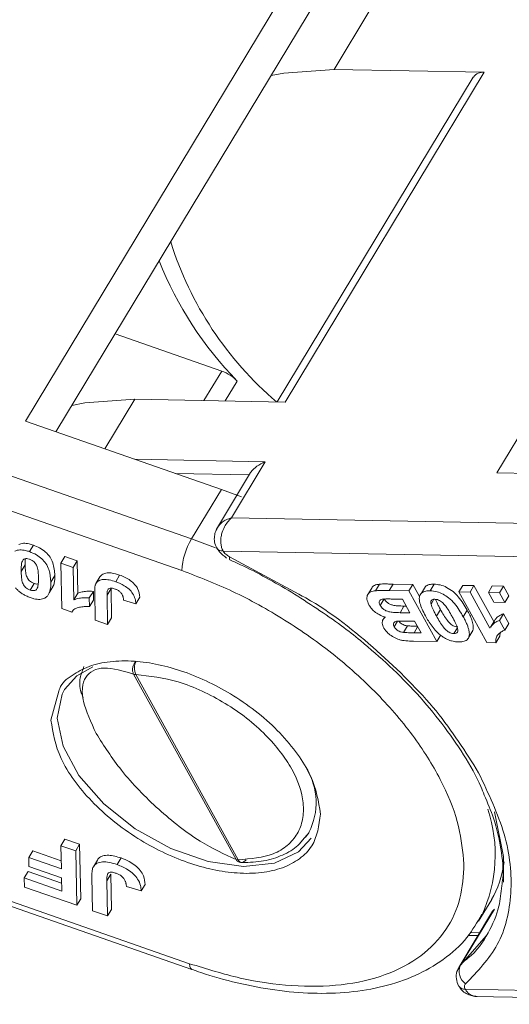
# Model space of a CAD drawing. Header units: millimetres. Extents: x 2698 to 3057, y -367 to -114.
# Tile 39 of 63: x 2898 to 2906, y -176 to -160. Entities that reach past the tile are written whole.
import ezdxf

# ---------------------------------------------------------------- set-up
doc = ezdxf.new("R2010")
doc.units = ezdxf.units.MM

msp = doc.modelspace()

# ---------------------------------------------------------------- linework, layer by layer
at = {"color": 7, "linetype": 'Continuous', "lineweight": 15}
for p, q in [((2902.52, -158.546), (2897.797, -166.377)), ((2898.315, -166.558), (2902.868, -159.009)), ((2903.027, -160.411), (2903.634, -159.404)), ((2910.508, -159.422), (2905.785, -167.252)), ((2902.2, -166.053), (2905.573, -160.459)), ((2905.573, -160.459), (2903.027, -160.411)), ((2905.388, -160.539), (2902.064, -166.05)), ((2899.317, -164.897), (2901.124, -165.527)), ((2900.612, -168.374), (2892.859, -165.67)), ((2901.124, -165.527), (2900.823, -166.027)), ((2901.185, -166.033), (2901.388, -165.697)), ((2899.145, -166.847), (2899.653, -166.004)), ((2899.653, -166.004), (2902.2, -166.053)), ((2892.55, -166.156), (2900.448, -168.91)), ((2897.797, -166.377), (2901.118, -167.535)), ((2901.862, -167.065), (2899.649, -167.022)), ((2901.288, -168.015), (2901.862, -167.065)), ((2900.335, -167.262), (2901.592, -167.286)), ((2901.613, -167.25), (2901.035, -168.208)), ((2905.785, -167.252), (2908.774, -167.309)), ((2901.118, -167.535), (2900.612, -168.374)), ((2901.118, -167.535), (2901.459, -167.662)), ((2908.268, -168.148), (2901.288, -168.015)), ((2897.864, -168.59), (2897.931, -168.478)), ((2900.612, -168.374), (2901.018, -168.527)), ((2898.397, -168.786), (2898.465, -168.674)), ((2898.674, -168.747), (2898.465, -168.674)), ((2901.147, -168.579), (2908.258, -168.714)), ((2902.43, -169.311), (2901.258, -168.675)), ((2897.725, -168.928), (2897.792, -168.816)), ((2898.413, -169.555), (2898.397, -168.786)), ((2898.397, -168.786), (2898.607, -168.859)), ((2898.607, -168.859), (2898.674, -168.747)), ((2898.685, -169.295), (2898.674, -168.747)), ((2898.295, -168.993), (2898.227, -169.105)), ((2898.607, -168.859), (2898.618, -169.406)), ((2898.992, -169.13), (2899.06, -169.018)), ((2899.327, -169.1), (2899.394, -168.988)), ((2897.877, -169.241), (2897.944, -169.129)), ((2898.201, -169.287), (2898.269, -169.176)), ((2903.73, -169.252), (2903.797, -169.141)), ((2904.032, -169.139), (2903.964, -169.251)), ((2904.363, -169.146), (2904.032, -169.139)), ((2904.296, -169.257), (2904.363, -169.146)), ((2904.478, -169.353), (2904.363, -169.146)), ((2904.578, -169.181), (2904.51, -169.293)), ((2904.657, -169.253), (2904.724, -169.142)), ((2905.143, -169.274), (2905.211, -169.162)), ((2905.399, -169.165), (2905.211, -169.162)), ((2905.332, -169.277), (2905.399, -169.165)), ((2905.736, -169.776), (2905.399, -169.165)), ((2905.643, -169.283), (2905.71, -169.171)), ((2905.898, -169.175), (2905.71, -169.171)), ((2905.831, -169.287), (2905.898, -169.175)), ((2905.99, -169.34), (2905.898, -169.175)), ((2898.618, -169.406), (2898.685, -169.295)), ((2898.88, -169.375), (2898.948, -169.263)), ((2898.951, -169.411), (2898.948, -169.263)), ((2898.981, -169.753), (2898.972, -169.268)), ((2899.18, -169.328), (2899.248, -169.216)), ((2899.18, -169.328), (2899.19, -169.826)), ((2899.258, -169.714), (2899.248, -169.216)), ((2903.666, -169.207), (2903.598, -169.319)), ((2904.296, -169.257), (2903.964, -169.251)), ((2904.296, -169.257), (2904.769, -170.115)), ((2905.617, -170.131), (2905.143, -169.274)), ((2905.143, -169.274), (2905.332, -169.277)), ((2905.332, -169.277), (2905.669, -169.888)), ((2905.643, -169.283), (2905.831, -169.287)), ((2905.734, -169.448), (2905.643, -169.283)), ((2905.831, -169.287), (2905.922, -169.452)), ((2905.922, -169.452), (2905.99, -169.34)), ((2898.88, -169.375), (2898.883, -169.523)), ((2898.883, -169.523), (2898.951, -169.411)), ((2899.668, -169.474), (2899.459, -169.411)), ((2899.668, -169.474), (2899.736, -169.362)), ((2903.809, -169.501), (2903.877, -169.39)), ((2903.994, -169.393), (2904.186, -169.397)), ((2904.146, -169.625), (2904.213, -169.513)), ((2904.186, -169.397), (2904.314, -169.628)), ((2904.251, -169.513), (2904.213, -169.513)), ((2904.672, -169.478), (2904.72, -169.398)), ((2905.922, -169.452), (2905.734, -169.448)), ((2898.413, -169.555), (2898.581, -169.614)), ((2904.314, -169.628), (2904.146, -169.625)), ((2904.765, -169.685), (2904.832, -169.573)), ((2905.285, -169.583), (2905.218, -169.695)), ((2905.832, -169.755), (2905.899, -169.643)), ((2905.99, -169.808), (2905.899, -169.643)), ((2899.19, -169.826), (2898.981, -169.753)), ((2899.19, -169.826), (2899.258, -169.714)), ((2903.855, -169.749), (2903.851, -169.754)), ((2903.887, -169.695), (2903.865, -169.731)), ((2904.046, -169.863), (2904.103, -169.769)), ((2904.203, -169.96), (2904.271, -169.848)), ((2904.256, -169.768), (2904.393, -169.771)), ((2904.393, -169.771), (2904.502, -169.969)), ((2905.745, -169.761), (2905.678, -169.873)), ((2905.832, -169.755), (2905.923, -169.919)), ((2905.923, -169.919), (2905.99, -169.808)), ((2904.383, -169.966), (2904.444, -169.864)), ((2904.502, -169.969), (2904.383, -169.966)), ((2904.769, -170.115), (2904.837, -170.003)), ((2905.058, -169.979), (2905.117, -169.881)), ((2905.312, -170.039), (2905.379, -169.927)), ((2905.836, -170.022), (2905.842, -169.968)), ((2904.769, -170.115), (2904.375, -170.108)), ((2905.617, -170.131), (2905.768, -170.134)), ((2905.836, -170.022), (2905.768, -170.134)), ((2899.629, -170.666), (2901.366, -173.811)), ((2899.667, -170.672), (2901.404, -173.817)), ((2898.365, -170.956), (2898.229, -171.448)), ((2900.58, -175.579), (2892.683, -172.825)), ((2892.718, -172.922), (2900.617, -175.677)), ((2902.531, -173.436), (2902.603, -173.351)), ((2902.603, -173.351), (2902.545, -173.434)), ((2898.398, -173.578), (2898.465, -173.466)), ((2898.716, -173.553), (2898.465, -173.466)), ((2897.853, -173.776), (2897.921, -173.664)), ((2898.403, -173.832), (2897.921, -173.664)), ((2898.398, -173.578), (2898.649, -173.665)), ((2898.406, -173.968), (2898.398, -173.578)), ((2898.649, -173.665), (2898.716, -173.553)), ((2898.649, -173.665), (2898.667, -174.589)), ((2898.735, -174.477), (2898.716, -173.553)), ((2897.856, -173.93), (2897.853, -173.776)), ((2897.853, -173.776), (2898.406, -173.968)), ((2898.948, -173.934), (2899.016, -173.823)), ((2899.35, -173.898), (2899.417, -173.786)), ((2897.777, -174.125), (2897.844, -174.014)), ((2898.41, -174.211), (2897.844, -174.014)), ((2898.409, -174.122), (2897.856, -173.93)), ((2897.78, -174.279), (2897.777, -174.125)), ((2897.777, -174.125), (2898.413, -174.347)), ((2898.413, -174.347), (2898.409, -174.122)), ((2898.935, -174.682), (2898.923, -174.1)), ((2899.174, -174.172), (2899.242, -174.06)), ((2899.174, -174.172), (2899.186, -174.77)), ((2899.254, -174.658), (2899.242, -174.06)), ((2898.667, -174.589), (2897.78, -174.279)), ((2899.759, -174.346), (2899.509, -174.271)), ((2899.759, -174.346), (2899.827, -174.235)), ((2898.667, -174.589), (2898.735, -174.477)), ((2905.478, -174.857), (2905.699, -174.491)), ((2899.186, -174.77), (2898.935, -174.682)), ((2899.186, -174.77), (2899.254, -174.658)), ((2905.715, -174.69), (2905.141, -175.641)), ((2905.172, -175.605), (2905.745, -174.655)), ((2905.745, -174.655), (2905.715, -174.69)), ((2905.533, -174.759), (2905.478, -174.857)), ((2905.302, -175.099), (2905.466, -175.102)), ((2905.494, -175.055), (2905.332, -175.052)), ((2912.363, -176.148), (2905.252, -176.012)), ((2905.411, -176.133), (2912.524, -176.268))]:
    msp.add_line(p, q, dxfattribs=at)
at = {"color": 7, "linetype": 'Continuous', "lineweight": 15, "flags": 128}
for points in [[(2901.96, -160.515), (2902.177, -160.471), (2903.027, -160.411)], [(2898.586, -166.108), (2898.804, -166.064), (2899.653, -166.004)], [(2901.259, -168.725), (2901.259, -168.725), (2901.254, -168.716), (2901.254, -168.699), (2901.258, -168.675)], [(2898.459, -170.928), (2898.67, -170.694), (2898.941, -170.544)], [(2898.336, -171.417), (2898.417, -171.007), (2898.459, -170.928)], [(2902.637, -173.449), (2902.426, -173.683), (2902.02, -173.876), (2901.495, -173.932), (2900.894, -173.847), (2900.264, -173.627), (2899.657, -173.291), (2899.123, -172.866), (2898.704, -172.385), (2898.434, -171.889), (2898.336, -171.417)], [(2905.748, -173.002), (2905.902, -173.763), (2905.901, -174.197)], [(2905.616, -175.093), (2905.612, -175.1), (2905.172, -175.605)], [(2900.58, -175.579), (2900.585, -175.624), (2900.595, -175.656), (2900.612, -175.674), (2900.616, -175.676)], [(2905.141, -175.641), (2905.151, -175.626), (2905.172, -175.605)]]:
    msp.add_lwpolyline(points, dxfattribs=at)
at = {"color": 7, "linetype": 'Continuous', "lineweight": 15}
for centre, radius, start, end in [((2905.55, -160.659), 0.201, 83.2898, 143.2145), ((2905.849, -161.593), 5.854, 197.3038, 229.579), ((2905.802, -161.384), 6.172, 201.6209, 224.3383), ((2900.903, -166.159), 0.669, 43.5537, 70.6643), ((2901.618, -168.974), 1.172, 149.193, 176.8746), ((2901.136, -168.461), 0.118, 213.904, 275.2126), ((2899.892, -170.565), 0.248, 151.4259, 205.5931), ((2899.668, -170.557), 0.116, 250.3911, 269.7385), ((2901.612, -172.849), 1.111, 333.0757, 31.3608), ((2903.281, -173.726), 2.477, 335.3553, 18.0111), ((2901.405, -173.701), 0.116, 250.3911, 269.7385), ((2901.476, -173.787), 0.0782, 202.4186, 265.263), ((2905.399, -175.711), 0.251, 155.1404, 235.6163), ((2905.242, -175.892), 0.121, 214.7246, 274.522)]:
    msp.add_arc(centre, radius, start, end, dxfattribs=at)
msp.add_ellipse((2901.71, -170.261), major_axis=(-3.736, 4.525), ratio=0.433326, start_param=3.292723, end_param=3.52429, dxfattribs=at)
for points, knots in [([(2901.614, -167.251), (2901.617, -167.246), (2901.631, -167.218), (2901.697, -167.153), (2901.783, -167.098), (2901.846, -167.071), (2901.861, -167.065), (2901.862, -167.065)], [0, 0, 0, 0, 0.068319, 0.398064, 0.865428, 0.989783, 1, 1, 1, 1]), ([(2901.056, -168.174), (2901.079, -168.145), (2901.116, -168.096), (2901.2, -168.044), (2901.257, -168.026), (2901.288, -168.015)], [0, 0, 0, 0, 0.415408, 0.686695, 1, 1, 1, 1]), ([(2901.288, -168.015), (2901.265, -168.04), (2901.222, -168.084), (2901.163, -168.179), (2901.123, -168.277), (2901.107, -168.375), (2901.108, -168.452), (2901.12, -168.521), (2901.138, -168.56), (2901.147, -168.579)], [0, 0, 0, 0, 0.160221, 0.298967, 0.511509, 0.64075, 0.764869, 0.884415, 1, 1, 1, 1]), ([(2901.056, -168.174), (2901.044, -168.197), (2901.018, -168.244), (2900.997, -168.331), (2900.997, -168.43), (2901.024, -168.494), (2901.038, -168.527)], [0, 0, 0, 0, 0.212053, 0.447375, 0.712409, 1, 1, 1, 1]), ([(2897.931, -168.478), (2897.919, -168.474), (2897.895, -168.466), (2897.854, -168.455), (2897.808, -168.448), (2897.762, -168.447), (2897.719, -168.454), (2897.696, -168.464), (2897.685, -168.47)], [0, 0, 0, 0, 0.128976, 0.258715, 0.441356, 0.629472, 0.811543, 1, 1, 1, 1]), ([(2898.295, -168.993), (2898.29, -168.923), (2898.284, -168.824), (2898.22, -168.684), (2898.141, -168.595), (2898.04, -168.521), (2897.967, -168.492), (2897.931, -168.478)], [0, 0, 0, 0, 0.392565, 0.550331, 0.709672, 0.855834, 1, 1, 1, 1]), ([(2897.617, -168.581), (2897.629, -168.576), (2897.654, -168.565), (2897.7, -168.559), (2897.75, -168.561), (2897.794, -168.569), (2897.832, -168.579), (2897.853, -168.586), (2897.864, -168.59)], [0, 0, 0, 0, 0.198198, 0.402912, 0.587132, 0.777233, 0.888271, 1, 1, 1, 1]), ([(2897.864, -168.59), (2897.905, -168.606), (2897.98, -168.637), (2898.076, -168.711), (2898.154, -168.797), (2898.217, -168.936), (2898.223, -169.036), (2898.227, -169.105)], [0, 0, 0, 0, 0.163658, 0.30077, 0.437488, 0.617131, 1, 1, 1, 1]), ([(2901.039, -168.526), (2901.053, -168.55), (2901.095, -168.618), (2901.163, -168.666), (2901.207, -168.698)], [0, 0, 0, 0, 0.349132, 1, 1, 1, 1]), ([(2901.258, -168.675), (2901.246, -168.669), (2901.223, -168.657), (2901.192, -168.633), (2901.165, -168.607), (2901.153, -168.588), (2901.147, -168.579)], [0, 0, 0, 0, 0.2492266, 0.4999529, 0.7492347, 1, 1, 1, 1]), ([(2897.725, -168.928), (2897.725, -168.911), (2897.725, -168.885), (2897.726, -168.852), (2897.728, -168.822), (2897.732, -168.787), (2897.74, -168.763), (2897.745, -168.751)], [0, 0, 0, 0, 0.274633, 0.411949, 0.549338, 0.773806, 1, 1, 1, 1]), ([(2897.745, -168.751), (2897.749, -168.742), (2897.758, -168.725), (2897.784, -168.708), (2897.82, -168.706), (2897.849, -168.712), (2897.864, -168.717), (2897.866, -168.718)], [0, 0, 0, 0, 0.254136, 0.511473, 0.743296, 0.955163, 1, 1, 1, 1]), ([(2897.792, -168.816), (2897.792, -168.799), (2897.792, -168.774), (2897.793, -168.74), (2897.794, -168.721), (2897.796, -168.712), (2897.796, -168.71)], [0, 0, 0, 0, 0.472946, 0.709417, 0.946014, 1, 1, 1, 1]), ([(2897.944, -169.129), (2897.929, -169.122), (2897.901, -169.111), (2897.866, -169.085), (2897.832, -169.043), (2897.805, -168.979), (2897.795, -168.9), (2897.793, -168.844), (2897.792, -168.816)], [0, 0, 0, 0, 0.104756, 0.185457, 0.266418, 0.46589, 0.731119, 1, 1, 1, 1]), ([(2897.866, -168.718), (2897.882, -168.725), (2897.91, -168.736), (2897.945, -168.763), (2897.975, -168.8), (2898.004, -168.861), (2898.014, -168.941), (2898.017, -169), (2898.018, -169.03)], [0, 0, 0, 0, 0.107873, 0.187625, 0.267851, 0.429991, 0.712205, 1, 1, 1, 1]), ([(2901.259, -168.73), (2901.321, -168.756), (2901.677, -168.912), (2902.02, -169.111), (2902.304, -169.276)], [0, 0, 0, 0, 0.172587, 1, 1, 1, 1]), ([(2897.877, -169.241), (2897.861, -169.234), (2897.834, -169.223), (2897.799, -169.196), (2897.765, -169.155), (2897.738, -169.091), (2897.728, -169.012), (2897.726, -168.956), (2897.725, -168.928)], [0, 0, 0, 0, 0.104756, 0.185457, 0.266418, 0.46589, 0.731119, 1, 1, 1, 1]), ([(2898.269, -169.175), (2898.269, -169.174), (2898.275, -169.162), (2898.285, -169.126), (2898.295, -169.067), (2898.295, -169.017), (2898.295, -168.993)], [0, 0, 0, 0, 0.018395, 0.237434, 0.617069, 1, 1, 1, 1]), ([(2899.394, -168.988), (2899.345, -168.973), (2899.262, -168.947), (2899.158, -168.949), (2899.092, -168.974), (2899.07, -169.005), (2899.06, -169.018)], [0, 0, 0, 0, 0.343905, 0.581342, 0.819192, 1, 1, 1, 1]), ([(2899.736, -169.362), (2899.73, -169.315), (2899.722, -169.244), (2899.652, -169.143), (2899.577, -169.077), (2899.488, -169.024), (2899.426, -169), (2899.394, -168.988)], [0, 0, 0, 0, 0.338888, 0.504857, 0.671216, 0.832562, 1, 1, 1, 1]), ([(2900.448, -168.91), (2900.736, -169.021), (2901.328, -169.25), (2902.211, -169.742), (2903.062, -170.344), (2903.824, -171.041), (2904.448, -171.788), (2904.895, -172.537), (2905.17, -173.25), (2905.209, -173.68), (2905.229, -173.888)], [0, 0, 0, 0, 0.116516, 0.2400113, 0.3686408, 0.5, 0.6313592, 0.7599887, 0.883484, 1, 1, 1, 1]), ([(2898.014, -169.137), (2898.006, -169.138), (2897.987, -169.141), (2897.961, -169.134), (2897.946, -169.13), (2897.944, -169.129)], [0, 0, 0, 0, 0.401997, 0.906358, 1, 1, 1, 1]), ([(2898.018, -169.03), (2898.018, -169.047), (2898.018, -169.073), (2898.017, -169.106), (2898.015, -169.136), (2898.011, -169.172), (2898.003, -169.196), (2897.998, -169.208)], [0, 0, 0, 0, 0.273739, 0.410607, 0.547546, 0.772914, 1, 1, 1, 1]), ([(2898.227, -169.105), (2898.227, -169.122), (2898.227, -169.156), (2898.223, -169.206), (2898.214, -169.255), (2898.197, -169.302), (2898.171, -169.346), (2898.141, -169.367), (2898.126, -169.377)], [0, 0, 0, 0, 0.157873, 0.316094, 0.480864, 0.646911, 0.820617, 1, 1, 1, 1]), ([(2898.972, -169.268), (2898.971, -169.26), (2898.971, -169.243), (2898.972, -169.218), (2898.974, -169.194), (2898.978, -169.172), (2898.983, -169.15), (2898.989, -169.137), (2898.992, -169.13)], [0, 0, 0, 0, 0.17356, 0.347204, 0.509111, 0.671402, 0.835171, 1, 1, 1, 1]), ([(2898.992, -169.13), (2899.007, -169.112), (2899.036, -169.077), (2899.118, -169.057), (2899.219, -169.066), (2899.29, -169.088), (2899.327, -169.1)], [0, 0, 0, 0, 0.250131, 0.500424, 0.737579, 1, 1, 1, 1]), ([(2899.327, -169.1), (2899.376, -169.12), (2899.457, -169.152), (2899.557, -169.226), (2899.623, -169.304), (2899.661, -169.39), (2899.666, -169.446), (2899.668, -169.474)], [0, 0, 0, 0, 0.260797, 0.425867, 0.59129, 0.792805, 1, 1, 1, 1]), ([(2903.797, -169.141), (2903.767, -169.146), (2903.713, -169.155), (2903.673, -169.185), (2903.667, -169.206), (2903.667, -169.208)], [0, 0, 0, 0, 0.533965, 0.961963, 1, 1, 1, 1]), ([(2904.032, -169.139), (2904.01, -169.139), (2903.967, -169.139), (2903.906, -169.138), (2903.849, -169.138), (2903.815, -169.14), (2903.797, -169.141)], [0, 0, 0, 0, 0.274885, 0.549769, 0.774808, 1, 1, 1, 1]), ([(2904.724, -169.142), (2904.714, -169.142), (2904.692, -169.142), (2904.658, -169.145), (2904.622, -169.154), (2904.594, -169.167), (2904.582, -169.179), (2904.579, -169.182)], [0, 0, 0, 0, 0.181274, 0.363619, 0.620318, 0.884712, 1, 1, 1, 1]), ([(2905.285, -169.583), (2905.24, -169.506), (2905.177, -169.398), (2905.048, -169.265), (2904.94, -169.194), (2904.825, -169.15), (2904.758, -169.144), (2904.724, -169.142)], [0, 0, 0, 0, 0.392565, 0.550331, 0.709672, 0.855834, 1, 1, 1, 1]), ([(2897.879, -169.369), (2897.867, -169.365), (2897.843, -169.356), (2897.802, -169.337), (2897.756, -169.313), (2897.708, -169.28), (2897.664, -169.243), (2897.641, -169.217), (2897.629, -169.203)], [0, 0, 0, 0, 0.128333, 0.257433, 0.440518, 0.629161, 0.811609, 1, 1, 1, 1]), ([(2897.998, -169.208), (2897.994, -169.217), (2897.985, -169.234), (2897.959, -169.251), (2897.923, -169.253), (2897.894, -169.246), (2897.879, -169.242), (2897.877, -169.241)], [0, 0, 0, 0, 0.25457, 0.512358, 0.744117, 0.959931, 1, 1, 1, 1]), ([(2898.948, -169.263), (2898.91, -169.262), (2898.842, -169.259), (2898.754, -169.271), (2898.708, -169.287), (2898.685, -169.295)], [0, 0, 0, 0, 0.389891, 0.691939, 1, 1, 1, 1]), ([(2899.316, -169.224), (2899.298, -169.218), (2899.268, -169.208), (2899.23, -169.207), (2899.203, -169.217), (2899.18, -169.255), (2899.18, -169.296), (2899.18, -169.328)], [0, 0, 0, 0, 0.18477, 0.299721, 0.415218, 0.548197, 1, 1, 1, 1]), ([(2899.429, -169.305), (2899.424, -169.298), (2899.414, -169.285), (2899.396, -169.267), (2899.374, -169.251), (2899.353, -169.239), (2899.334, -169.23), (2899.322, -169.226), (2899.316, -169.224)], [0, 0, 0, 0, 0.186791, 0.379199, 0.55517, 0.738578, 0.868367, 1, 1, 1, 1]), ([(2899.459, -169.411), (2899.459, -169.404), (2899.458, -169.392), (2899.455, -169.375), (2899.451, -169.357), (2899.446, -169.34), (2899.44, -169.323), (2899.433, -169.311), (2899.429, -169.305)], [0, 0, 0, 0, 0.180506, 0.361241, 0.518043, 0.675328, 0.83608, 1, 1, 1, 1]), ([(2902.304, -169.276), (2902.593, -169.461), (2902.998, -169.721), (2903.545, -170.151), (2903.981, -170.532), (2904.446, -171.004), (2904.87, -171.509), (2905.233, -172.039), (2905.47, -172.448), (2905.555, -172.672), (2905.574, -172.719)], [0, 0, 0, 0, 0.194698, 0.272959, 0.401743, 0.533437, 0.672592, 0.815431, 0.960656, 1, 1, 1, 1]), ([(2905.477, -172.339), (2905.256, -171.986), (2904.805, -171.27), (2903.776, -170.264), (2902.953, -169.592), (2902.469, -169.332), (2902.43, -169.311)], [0, 0, 0, 0, 0.317086, 0.644037, 0.970988, 1, 1, 1, 1]), ([(2903.617, -169.491), (2903.603, -169.458), (2903.577, -169.394), (2903.591, -169.315), (2903.645, -169.265), (2903.702, -169.257), (2903.73, -169.252)], [0, 0, 0, 0, 0.273543, 0.538525, 0.771893, 1, 1, 1, 1]), ([(2903.73, -169.252), (2903.74, -169.252), (2903.761, -169.251), (2903.804, -169.25), (2903.854, -169.25), (2903.911, -169.25), (2903.946, -169.251), (2903.964, -169.251)], [0, 0, 0, 0, 0.137451, 0.275017, 0.549913, 0.774954, 1, 1, 1, 1]), ([(2904.576, -169.681), (2904.556, -169.643), (2904.518, -169.569), (2904.479, -169.462), (2904.468, -169.383), (2904.479, -169.345), (2904.482, -169.336)], [0, 0, 0, 0, 0.315332, 0.60954, 0.905311, 1, 1, 1, 1]), ([(2904.482, -169.336), (2904.487, -169.325), (2904.497, -169.304), (2904.525, -169.28), (2904.561, -169.264), (2904.596, -169.256), (2904.629, -169.253), (2904.648, -169.253), (2904.657, -169.253)], [0, 0, 0, 0, 0.1981983, 0.4029116, 0.5871323, 0.777233, 0.8882708, 1, 1, 1, 1]), ([(2904.657, -169.253), (2904.695, -169.257), (2904.766, -169.263), (2904.877, -169.31), (2904.982, -169.378), (2905.074, -169.473), (2905.153, -169.582), (2905.196, -169.657), (2905.218, -169.695)], [0, 0, 0, 0, 0.163542, 0.300556, 0.437178, 0.616694, 0.806563, 1, 1, 1, 1]), ([(2898.126, -169.377), (2898.113, -169.383), (2898.089, -169.394), (2898.043, -169.4), (2897.994, -169.398), (2897.949, -169.39), (2897.911, -169.38), (2897.89, -169.373), (2897.879, -169.369)], [0, 0, 0, 0, 0.198788, 0.404189, 0.586557, 0.774505, 0.886891, 1, 1, 1, 1]), ([(2898.883, -169.523), (2898.853, -169.522), (2898.792, -169.519), (2898.709, -169.533), (2898.628, -169.557), (2898.597, -169.594), (2898.581, -169.614)], [0, 0, 0, 0, 0.231991, 0.470608, 0.725524, 1, 1, 1, 1]), ([(2898.618, -169.406), (2898.648, -169.397), (2898.701, -169.379), (2898.791, -169.37), (2898.85, -169.374), (2898.88, -169.375)], [0, 0, 0, 0, 0.394361, 0.694301, 1, 1, 1, 1]), ([(2903.901, -169.701), (2903.864, -169.689), (2903.798, -169.668), (2903.712, -169.608), (2903.652, -169.549), (2903.628, -169.508), (2903.617, -169.491)], [0, 0, 0, 0, 0.3189961, 0.5614747, 0.8036484, 1, 1, 1, 1]), ([(2903.809, -169.501), (2903.802, -169.486), (2903.79, -169.459), (2903.796, -169.428), (2903.814, -169.408), (2903.836, -169.399), (2903.851, -169.396), (2903.854, -169.396)], [0, 0, 0, 0, 0.301028, 0.508382, 0.71537, 0.936658, 1, 1, 1, 1]), ([(2904.146, -169.625), (2904.109, -169.623), (2904.047, -169.621), (2903.967, -169.614), (2903.907, -169.593), (2903.863, -169.566), (2903.829, -169.534), (2903.816, -169.512), (2903.809, -169.501)], [0, 0, 0, 0, 0.320671, 0.537349, 0.660051, 0.783678, 0.893223, 1, 1, 1, 1]), ([(2903.854, -169.396), (2903.865, -169.395), (2903.887, -169.393), (2903.923, -169.392), (2903.958, -169.392), (2903.982, -169.393), (2903.994, -169.393)], [0, 0, 0, 0, 0.248437, 0.498224, 0.749082, 1, 1, 1, 1]), ([(2904.213, -169.513), (2904.176, -169.512), (2904.114, -169.51), (2904.035, -169.503), (2903.975, -169.481), (2903.931, -169.455), (2903.897, -169.422), (2903.883, -169.4), (2903.877, -169.39)], [0, 0, 0, 0, 0.320671, 0.537349, 0.660051, 0.783678, 0.893223, 1, 1, 1, 1]), ([(2904.672, -169.478), (2904.67, -169.467), (2904.666, -169.445), (2904.673, -169.416), (2904.697, -169.4), (2904.72, -169.397), (2904.734, -169.396), (2904.736, -169.396)], [0, 0, 0, 0, 0.254136, 0.511473, 0.743296, 0.955163, 1, 1, 1, 1]), ([(2904.765, -169.685), (2904.754, -169.666), (2904.739, -169.637), (2904.72, -169.599), (2904.703, -169.565), (2904.685, -169.524), (2904.676, -169.494), (2904.672, -169.478)], [0, 0, 0, 0, 0.274633, 0.411949, 0.549338, 0.773806, 1, 1, 1, 1]), ([(2904.736, -169.396), (2904.751, -169.398), (2904.777, -169.401), (2904.817, -169.417), (2904.86, -169.448), (2904.917, -169.506), (2904.972, -169.591), (2905.01, -169.657), (2905.029, -169.69)], [0, 0, 0, 0, 0.107873, 0.187625, 0.267851, 0.429991, 0.712205, 1, 1, 1, 1]), ([(2904.832, -169.573), (2904.822, -169.554), (2904.806, -169.525), (2904.787, -169.487), (2904.771, -169.453), (2904.756, -169.423), (2904.75, -169.403), (2904.749, -169.399)], [0, 0, 0, 0, 0.325963, 0.488942, 0.65201, 0.918431, 1, 1, 1, 1]), ([(2904.864, -170.03), (2904.846, -170.016), (2904.809, -169.989), (2904.748, -169.93), (2904.685, -169.855), (2904.635, -169.781), (2904.6, -169.723), (2904.584, -169.695), (2904.576, -169.681)], [0, 0, 0, 0, 0.135635, 0.274835, 0.519526, 0.769892, 0.884878, 1, 1, 1, 1]), ([(2905.058, -169.979), (2905.043, -169.978), (2905.017, -169.975), (2904.977, -169.959), (2904.929, -169.925), (2904.872, -169.863), (2904.817, -169.778), (2904.782, -169.716), (2904.765, -169.685)], [0, 0, 0, 0, 0.104756, 0.185457, 0.266418, 0.46589, 0.731119, 1, 1, 1, 1]), ([(2905.125, -169.867), (2905.111, -169.866), (2905.085, -169.863), (2905.045, -169.847), (2904.996, -169.813), (2904.939, -169.751), (2904.885, -169.666), (2904.85, -169.604), (2904.832, -169.573)], [0, 0, 0, 0, 0.104756, 0.185457, 0.266418, 0.46589, 0.731119, 1, 1, 1, 1]), ([(2905.379, -169.927), (2905.383, -169.914), (2905.39, -169.886), (2905.387, -169.841), (2905.377, -169.794), (2905.359, -169.737), (2905.33, -169.666), (2905.3, -169.611), (2905.285, -169.583)], [0, 0, 0, 0, 0.139146, 0.281957, 0.412162, 0.543334, 0.77068, 1, 1, 1, 1]), ([(2905.899, -169.643), (2905.872, -169.655), (2905.823, -169.677), (2905.774, -169.719), (2905.755, -169.749), (2905.746, -169.762)], [0, 0, 0, 0, 0.425743, 0.755566, 1, 1, 1, 1]), ([(2903.872, -169.885), (2903.865, -169.871), (2903.851, -169.844), (2903.844, -169.806), (2903.845, -169.771), (2903.856, -169.742), (2903.874, -169.717), (2903.892, -169.706), (2903.901, -169.701)], [0, 0, 0, 0, 0.172399, 0.350207, 0.5159, 0.687534, 0.840974, 1, 1, 1, 1]), ([(2904.046, -169.863), (2904.04, -169.849), (2904.03, -169.826), (2904.037, -169.798), (2904.055, -169.781), (2904.08, -169.771), (2904.099, -169.769), (2904.107, -169.768)], [0, 0, 0, 0, 0.268432, 0.453803, 0.638696, 0.851003, 1, 1, 1, 1]), ([(2904.107, -169.768), (2904.118, -169.768), (2904.139, -169.767), (2904.174, -169.767), (2904.214, -169.767), (2904.242, -169.768), (2904.256, -169.768)], [0, 0, 0, 0, 0.216455, 0.433233, 0.716605, 1, 1, 1, 1]), ([(2904.271, -169.848), (2904.252, -169.845), (2904.222, -169.84), (2904.179, -169.82), (2904.148, -169.797), (2904.13, -169.778), (2904.124, -169.768), (2904.124, -169.768)], [0, 0, 0, 0, 0.341194, 0.559444, 0.778265, 0.983309, 1, 1, 1, 1]), ([(2904.439, -169.854), (2904.432, -169.854), (2904.414, -169.854), (2904.377, -169.853), (2904.338, -169.852), (2904.3, -169.85), (2904.28, -169.849), (2904.271, -169.848)], [0, 0, 0, 0, 0.129219, 0.325055, 0.662402, 0.831164, 1, 1, 1, 1]), ([(2905.029, -169.69), (2905.039, -169.709), (2905.054, -169.738), (2905.074, -169.776), (2905.09, -169.81), (2905.109, -169.851), (2905.118, -169.882), (2905.122, -169.897)], [0, 0, 0, 0, 0.273739, 0.410607, 0.547546, 0.772914, 1, 1, 1, 1]), ([(2905.218, -169.695), (2905.228, -169.714), (2905.249, -169.752), (2905.276, -169.81), (2905.299, -169.869), (2905.315, -169.928), (2905.324, -169.987), (2905.316, -170.022), (2905.312, -170.039)], [0, 0, 0, 0, 0.157873, 0.316094, 0.480864, 0.646911, 0.820617, 1, 1, 1, 1]), ([(2905.679, -169.874), (2905.691, -169.857), (2905.714, -169.822), (2905.767, -169.783), (2905.81, -169.764), (2905.832, -169.755)], [0, 0, 0, 0, 0.338737, 0.6662245, 1, 1, 1, 1]), ([(2904.375, -170.108), (2904.331, -170.106), (2904.27, -170.105), (2904.187, -170.096), (2904.119, -170.079), (2904.037, -170.044), (2903.957, -169.989), (2903.901, -169.933), (2903.88, -169.898), (2903.872, -169.885)], [0, 0, 0, 0, 0.2523398, 0.3530421, 0.4558678, 0.6131575, 0.7704603, 0.909852, 1, 1, 1, 1]), ([(2904.203, -169.96), (2904.185, -169.957), (2904.155, -169.952), (2904.112, -169.932), (2904.08, -169.908), (2904.059, -169.884), (2904.05, -169.869), (2904.046, -169.863)], [0, 0, 0, 0, 0.3036135, 0.4978248, 0.6925446, 0.8750043, 1, 1, 1, 1]), ([(2904.383, -169.966), (2904.372, -169.966), (2904.35, -169.966), (2904.309, -169.965), (2904.27, -169.964), (2904.232, -169.962), (2904.213, -169.961), (2904.203, -169.96)], [0, 0, 0, 0, 0.1836, 0.367206, 0.683485, 0.841708, 1, 1, 1, 1]), ([(2905.122, -169.897), (2905.124, -169.908), (2905.128, -169.931), (2905.121, -169.959), (2905.097, -169.975), (2905.073, -169.979), (2905.06, -169.979), (2905.058, -169.979)], [0, 0, 0, 0, 0.25457, 0.512358, 0.744117, 0.959931, 1, 1, 1, 1]), ([(2905.35, -169.97), (2905.354, -169.966), (2905.368, -169.954), (2905.375, -169.938), (2905.379, -169.927)], [0, 0, 0, 0, 0.346608, 1, 1, 1, 1]), ([(2905.923, -169.919), (2905.901, -169.929), (2905.857, -169.949), (2905.808, -169.995), (2905.766, -170.053), (2905.768, -170.106), (2905.768, -170.134)], [0, 0, 0, 0, 0.231991, 0.470608, 0.725524, 1, 1, 1, 1]), ([(2905.137, -170.122), (2905.126, -170.122), (2905.104, -170.121), (2905.064, -170.116), (2905.018, -170.105), (2904.965, -170.087), (2904.913, -170.062), (2904.88, -170.04), (2904.864, -170.03)], [0, 0, 0, 0, 0.128333, 0.257433, 0.440518, 0.629161, 0.811609, 1, 1, 1, 1]), ([(2905.312, -170.039), (2905.307, -170.05), (2905.297, -170.072), (2905.268, -170.096), (2905.233, -170.112), (2905.198, -170.119), (2905.165, -170.122), (2905.146, -170.122), (2905.137, -170.122)], [0, 0, 0, 0, 0.1987876, 0.4041893, 0.5865566, 0.7745054, 0.8868914, 1, 1, 1, 1]), ([(2902.799, -173.041), (2902.764, -172.827), (2902.711, -172.497), (2902.419, -172.021), (2902.118, -171.661), (2901.751, -171.324), (2901.214, -170.944), (2900.481, -170.589), (2899.752, -170.434), (2899.224, -170.444), (2898.862, -170.525), (2898.583, -170.685), (2898.397, -170.825), (2898.369, -170.94), (2898.365, -170.956)], [0, 0, 0, 0, 0.134408, 0.207507, 0.280668, 0.353767, 0.426928, 0.561336, 0.695743, 0.768843, 0.842003, 0.915103, 0.988263, 1, 1, 1, 1]), ([(2899.629, -170.666), (2899.623, -170.65), (2899.613, -170.626), (2899.612, -170.586), (2899.616, -170.548), (2899.629, -170.51), (2899.649, -170.473), (2899.665, -170.456), (2899.673, -170.446)], [0, 0, 0, 0, 0.24107, 0.367988, 0.499828, 0.704353, 0.840888, 1, 1, 1, 1]), ([(2898.777, -171.07), (2898.765, -171.04), (2898.708, -170.904), (2898.717, -170.723), (2898.764, -170.601), (2898.788, -170.54)], [0, 0, 0, 0, 0.120194, 0.554331, 1, 1, 1, 1]), ([(2898.998, -171.676), (2898.908, -171.484), (2898.769, -171.186), (2898.753, -170.889), (2898.809, -170.711), (2898.936, -170.598), (2899.179, -170.535), (2899.452, -170.614), (2899.629, -170.666)], [0, 0, 0, 0, 0.233156, 0.361419, 0.49116, 0.622216, 0.75471, 1, 1, 1, 1]), ([(2899.667, -170.672), (2899.904, -170.7), (2900.27, -170.742), (2900.792, -170.947), (2901.186, -171.156), (2901.553, -171.41), (2901.968, -171.778), (2902.353, -172.279), (2902.52, -172.777), (2902.507, -173.137), (2902.415, -173.382), (2902.246, -173.58), (2901.941, -173.769), (2901.615, -173.798), (2901.404, -173.817)], [0, 0, 0, 0, 0.119804, 0.184934, 0.25, 0.315129, 0.380196, 0.5, 0.619804, 0.684934, 0.75, 0.815129, 0.880196, 1, 1, 1, 1]), ([(2898.229, -171.448), (2898.264, -171.662), (2898.318, -171.992), (2898.61, -172.468), (2898.91, -172.827), (2899.278, -173.164), (2899.814, -173.545), (2900.547, -173.9), (2901.276, -174.055), (2901.805, -174.046), (2902.164, -173.962), (2902.454, -173.808), (2902.731, -173.531), (2902.772, -173.234), (2902.799, -173.041)], [0, 0, 0, 0, 0.1197215, 0.1848336, 0.25, 0.3151121, 0.3802785, 0.5, 0.6197215, 0.6848336, 0.75, 0.8151121, 0.8802785, 1, 1, 1, 1]), ([(2901.366, -173.811), (2901.168, -173.721), (2900.863, -173.584), (2900.406, -173.259), (2900.055, -172.967), (2899.722, -172.643), (2899.331, -172.205), (2899.129, -171.883), (2898.998, -171.676)], [0, 0, 0, 0, 0.24529, 0.377665, 0.50884, 0.638465, 0.766844, 1, 1, 1, 1]), ([(2905.258, -175.918), (2905.458, -175.71), (2905.865, -175.286), (2906.073, -174.402), (2905.981, -173.403), (2905.643, -172.69), (2905.477, -172.339)], [0, 0, 0, 0, 0.246171, 0.5, 0.753829, 1, 1, 1, 1]), ([(2905.574, -172.719), (2905.63, -172.851), (2905.763, -173.164), (2905.864, -173.638), (2905.907, -174.024), (2905.876, -174.216), (2905.869, -174.259)], [0, 0, 0, 0, 0.237514, 0.566312, 0.902812, 1, 1, 1, 1]), ([(2901.47, -173.865), (2901.595, -173.86), (2901.845, -173.849), (2902.162, -173.744), (2902.4, -173.608), (2902.495, -173.483), (2902.531, -173.436)], [0, 0, 0, 0, 0.274013, 0.550046, 0.82747, 1, 1, 1, 1]), ([(2898.948, -173.934), (2898.966, -173.913), (2899.001, -173.87), (2899.1, -173.847), (2899.221, -173.857), (2899.306, -173.884), (2899.35, -173.898)], [0, 0, 0, 0, 0.252615, 0.502607, 0.739519, 1, 1, 1, 1]), ([(2899.417, -173.786), (2899.345, -173.765), (2899.232, -173.731), (2899.105, -173.747), (2899.043, -173.781), (2899.023, -173.812), (2899.016, -173.823)], [0, 0, 0, 0, 0.419161, 0.652574, 0.885839, 1, 1, 1, 1]), ([(2899.827, -174.235), (2899.822, -174.187), (2899.814, -174.112), (2899.748, -173.997), (2899.662, -173.911), (2899.547, -173.837), (2899.464, -173.804), (2899.417, -173.786)], [0, 0, 0, 0, 0.2860397, 0.458882, 0.6326585, 0.7932195, 1, 1, 1, 1]), ([(2901.536, -173.82), (2901.527, -173.828), (2901.51, -173.843), (2901.478, -173.858), (2901.447, -173.863), (2901.418, -173.857), (2901.39, -173.844), (2901.375, -173.824), (2901.366, -173.811)], [0, 0, 0, 0, 0.159136, 0.295678, 0.500172, 0.632027, 0.75895, 1, 1, 1, 1]), ([(2898.923, -174.1), (2898.923, -174.083), (2898.923, -174.058), (2898.925, -174.024), (2898.929, -173.996), (2898.935, -173.965), (2898.944, -173.945), (2898.948, -173.934)], [0, 0, 0, 0, 0.289318, 0.433974, 0.578818, 0.788596, 1, 1, 1, 1]), ([(2899.337, -174.046), (2899.315, -174.039), (2899.279, -174.028), (2899.233, -174.027), (2899.202, -174.038), (2899.174, -174.084), (2899.174, -174.134), (2899.174, -174.172)], [0, 0, 0, 0, 0.18477, 0.299721, 0.415218, 0.548197, 1, 1, 1, 1]), ([(2899.35, -173.898), (2899.413, -173.923), (2899.513, -173.964), (2899.632, -174.056), (2899.709, -174.15), (2899.752, -174.251), (2899.757, -174.315), (2899.759, -174.346)], [0, 0, 0, 0, 0.275623, 0.438658, 0.601859, 0.808255, 1, 1, 1, 1]), ([(2905.229, -173.888), (2905.218, -174.087), (2905.194, -174.494), (2904.944, -175.024), (2904.521, -175.47), (2903.919, -175.79), (2903.173, -175.961), (2902.335, -175.974), (2901.46, -175.853), (2900.868, -175.668), (2900.58, -175.579)], [0, 0, 0, 0, 0.116516, 0.240011, 0.368641, 0.5, 0.631359, 0.759989, 0.883484, 1, 1, 1, 1]), ([(2899.472, -174.144), (2899.467, -174.136), (2899.455, -174.12), (2899.432, -174.099), (2899.406, -174.079), (2899.381, -174.065), (2899.358, -174.054), (2899.344, -174.049), (2899.337, -174.046)], [0, 0, 0, 0, 0.1867906, 0.3791992, 0.5551697, 0.7385785, 0.8683668, 1, 1, 1, 1]), ([(2899.509, -174.271), (2899.508, -174.263), (2899.507, -174.249), (2899.503, -174.228), (2899.499, -174.207), (2899.493, -174.187), (2899.485, -174.166), (2899.477, -174.151), (2899.472, -174.144)], [0, 0, 0, 0, 0.180506, 0.361241, 0.518043, 0.675328, 0.83608, 1, 1, 1, 1]), ([(2905.869, -174.259), (2905.858, -174.376), (2905.829, -174.668), (2905.64, -175.081), (2905.427, -175.4), (2905.229, -175.535), (2905.195, -175.559)], [0, 0, 0, 0, 0.2196065, 0.548534, 0.9225342, 1, 1, 1, 1]), ([(2900.617, -175.672), (2900.668, -175.691), (2900.925, -175.788), (2901.399, -175.913), (2902.036, -176.038), (2902.673, -176.092), (2903.292, -176.074), (2903.876, -175.976), (2904.416, -175.793), (2904.895, -175.516), (2905.288, -175.169), (2905.454, -174.875), (2905.531, -174.739)], [0, 0, 0, 0, 0.024199, 0.121947, 0.225453, 0.33203, 0.440855, 0.551502, 0.663944, 0.778789, 0.897653, 1, 1, 1, 1]), ([(2905.145, -175.644), (2905.132, -175.665), (2905.097, -175.723), (2905.096, -175.836), (2905.117, -175.921), (2905.142, -175.958), (2905.144, -175.96)], [0, 0, 0, 0, 0.224488, 0.598272, 0.973269, 1, 1, 1, 1]), ([(2905.16, -175.982), (2905.175, -176.004), (2905.21, -176.053), (2905.287, -176.1), (2905.371, -176.128), (2905.425, -176.132), (2905.451, -176.133)], [0, 0, 0, 0, 0.230528, 0.516791, 0.770961, 1, 1, 1, 1]), ([(2905.252, -176.012), (2905.247, -176.003), (2905.238, -175.984), (2905.236, -175.958), (2905.241, -175.935), (2905.252, -175.924), (2905.258, -175.918)], [0, 0, 0, 0, 0.249227, 0.499953, 0.749235, 1, 1, 1, 1]), ([(2905.252, -176.012), (2905.263, -176.03), (2905.285, -176.064), (2905.332, -176.102), (2905.386, -176.127), (2905.427, -176.131), (2905.447, -176.133)], [0, 0, 0, 0, 0.241117, 0.490519, 0.749484, 1, 1, 1, 1])]:
    msp.add_open_spline(points, degree=3, knots=knots, dxfattribs=at)

doc.saveas('drawing.dxf')
